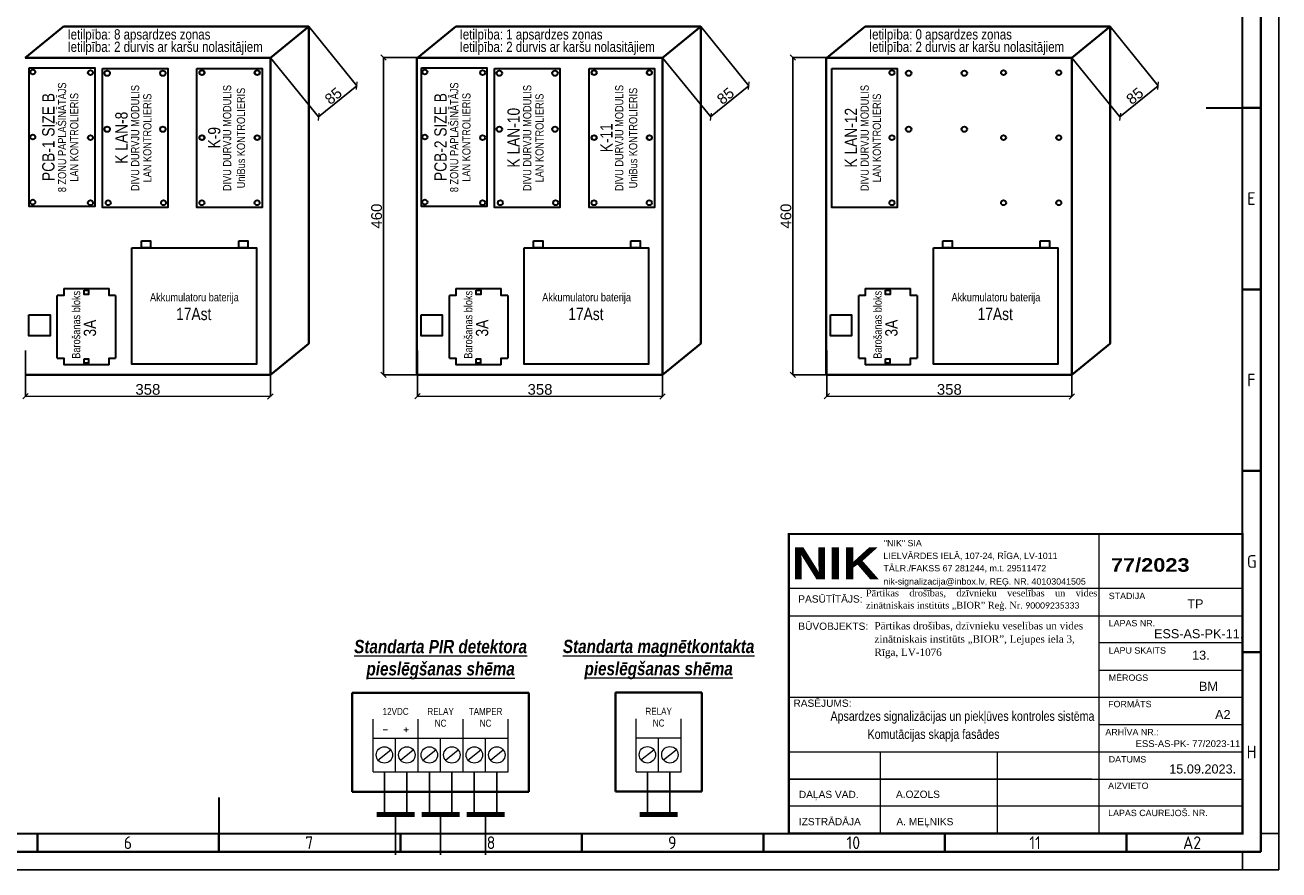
# Model space of a CAD drawing. Header units: millimetres. Extents: x -1662057 to -197461, y -941126 to 63888.
# Tile 16 of 209: x -1595422 to -1548560, y -838636 to -807047. Entities that reach past the tile are written whole.
import ezdxf
from ezdxf.enums import TextEntityAlignment as Align

# ---------------------------------------------------------------- set-up
doc = ezdxf.new("R2010")
doc.units = ezdxf.units.MM
doc.layers.get('0').update_dxf_attribs({"linetype": 'CONTINUOUS'})
doc.layers.get('Defpoints').update_dxf_attribs({"linetype": 'CONTINUOUS'})
for name, color, linetype, lineweight in [('00_rāmis', 7, 'CONTINUOUS', 18), ('00_text_rakstlaukums', 7, 'CONTINUOUS', 18), ('00_tieva', 7, 'CONTINUOUS', 15), ('AS', 1, 'CONTINUOUS', 18), ('Titlebox', 7, 'CONTINUOUS', 9)]:
    doc.layers.add(name, color=color, linetype=linetype, lineweight=lineweight)
for name, color, linetype in [('ESS AS', 5, 'CONTINUOUS'), ('PDF_Geometry', 7, 'CONTINUOUS'), ('Rasējuma lapa', 7, 'CONTINUOUS')]:
    doc.layers.add(name, color=color, linetype=linetype)
doc.styles.add('ARAIL', font='arial.ttf')
doc.styles.add('Arial Narrow style', font='ARIALN.TTF')
doc.styles.add('Arial_baltic', font='arial.ttf')
doc.styles.add('Bold', font='ariblk.ttf', dxfattribs={"height": 60})
doc.styles.add('Calibri', font='calibri.ttf')
doc.styles.add('ISO', font='iso')
doc.styles.add('LV', font='arial.ttf')
doc.styles.add('style2', font='iso.shx', dxfattribs={"height": 60})
doc.dimstyles.new('ISO-25', dxfattribs={"dimtxt": 2.5, "dimasz": 2.5, "dimexe": 1.25, "dimexo": 0.625, "dimtad": 1, "dimtxsty": 'Standard', "dimcen": 2.5, "dimadec": 0, "dimazin": 0, "dimtfac": 1, "dimtmove": 0, "dimatfit": 3, "dimfxl": 1, "dimarcsym": 0})

# ---------------------------------------------------------------- blocks, each defined once
blk = doc.blocks.new('A2_L')
at = {"layer": 'Rasējuma lapa'}
for p, q in [((0, 0), (0, 420)), ((-5, 10), (0, 10)), ((-10, 0), (-10, 5)), ((-594, 0), (0, 0))]:
    blk.add_line(p, q, dxfattribs=at)
at = {"layer": 'Rasējuma lapa', "lineweight": 35}
for p, q in [((-5, 5), (-5, 415)), ((-5, 210), (-10, 210)), ((-5, 160), (-10, 160)), ((-5, 110), (-10, 110)), ((-5, 60), (-10, 60)), ((-342, 5), (-342, 10)), ((-292, 5), (-292, 10)), ((-242, 5), (-242, 10)), ((-192, 5), (-192, 10)), ((-142, 5), (-142, 10)), ((-92, 5), (-92, 10)), ((-42, 5), (-42, 10)), ((-579, 5), (-5, 5))]:
    blk.add_line(p, q, dxfattribs=at)
at = {"layer": 'Rasējuma lapa', "lineweight": 30}
for p, q in [((-10, 10), (-10, 410)), ((-20, 210), (-10, 210)), ((-292, 20), (-292, 10)), ((-574, 10), (-10, 10))]:
    blk.add_line(p, q, dxfattribs=at)
at = {"layer": 'Rasējuma lapa', "style": 'ISO'}
for s, p in [('E', (-8.72, 183.25)), ('F', (-8.72, 133.25)), ('G', (-8.81, 83.25)), ('H', (-8.9, 30.75)), ('6', (-318.21, 5.75)), ('7', (-268.23, 5.75)), ('8', (-218.23, 5.75)), ('9', (-168.28, 5.75)), ('10', (-119.1, 5.75)), ('11', (-68.75, 5.75)), ('A2', (-26.41, 5.75))]:
    blk.add_text(s, height=3.5, dxfattribs=at).set_placement(p)
blk = doc.blocks.new('*U1302')
at = {"layer": 'Rasējuma lapa'}
blk.add_blockref('A2_L', (0, 0), dxfattribs=at)
blk = doc.blocks.new('_OBLIQUE')
at = {"color": 0, "linetype": 'ByBlock'}
blk.add_line((-0.5, -0.5), (0.5, 0.5), dxfattribs=at)
blk = doc.blocks.new('*D2896')
at = {"layer": 'AS', "color": 0, "lineweight": -2, "transparency": 16777216}
for p, q in [((-1584822, -807105), (-1583025, -809314)), ((-1586252, -808268), (-1584455, -810477)), ((-1584455, -810477), (-1583025, -809313))]:
    blk.add_line(p, q, dxfattribs=at)
at = {"layer": 'Defpoints', "color": 0, "lineweight": 30, "transparency": 16777216}
for p in [(-1584822, -807104), (-1586252, -808268), (-1583025, -809313)]:
    blk.add_point(p, dxfattribs=at)
at = {"layer": 'AS', "color": 0, "lineweight": -2, "transparency": 16777216, "xscale": 200, "yscale": 200, "zscale": 200}
for p, rotation in [((-1583025, -809313), 39.13090828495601), ((-1584455, -810477), 219.130908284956)]:
    blk.add_blockref('_OBLIQUE', p, dxfattribs=dict(at, rotation=rotation))
at = {"layer": 'AS', "color": 0, "lineweight": 15, "transparency": 16777216, "insert": (-1583901, -809698), "char_height": 400, "attachment_point": 5, "rotation": 39.1309, "style": 'ARAIL'}
blk.add_mtext('85', dxfattribs=at)
blk = doc.blocks.new('*D2895')
at = {"layer": 'AS', "color": 0, "lineweight": -2, "transparency": 16777216}
for p, q in [((-1595408, -819218), (-1595411, -820922)), ((-1586252, -819231), (-1586255, -820934)), ((-1586255, -820933), (-1595411, -820920))]:
    blk.add_line(p, q, dxfattribs=at)
at = {"layer": 'Defpoints', "color": 0, "lineweight": 30, "transparency": 16777216}
for p in [(-1595408, -819217), (-1586252, -819230), (-1595411, -820920)]:
    blk.add_point(p, dxfattribs=at)
at = {"layer": 'AS', "color": 0, "lineweight": -2, "transparency": 16777216, "xscale": 200, "yscale": 200, "zscale": 200}
for p, rotation in [((-1595411, -820920), 179.9199204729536), ((-1586255, -820933), 359.9199204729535)]:
    blk.add_blockref('_OBLIQUE', p, dxfattribs=dict(at, rotation=rotation))
at = {"layer": 'AS', "color": 0, "lineweight": 15, "transparency": 16777216, "insert": (-1590832, -820672), "char_height": 400, "attachment_point": 5, "rotation": 359.9199, "style": 'ARAIL'}
blk.add_mtext('358', dxfattribs=at)
blk = doc.blocks.new('*D2899')
at = {"layer": 'AS', "color": 0, "lineweight": -2, "transparency": 16777216}
for p, q in [((-1570166, -807105), (-1568368, -809314)), ((-1571596, -808268), (-1569798, -810477)), ((-1569799, -810477), (-1568369, -809313))]:
    blk.add_line(p, q, dxfattribs=at)
at = {"layer": 'Defpoints', "color": 0, "lineweight": 30, "transparency": 16777216}
for p in [(-1570166, -807104), (-1571596, -808268), (-1568369, -809313)]:
    blk.add_point(p, dxfattribs=at)
at = {"layer": 'AS', "color": 0, "lineweight": -2, "transparency": 16777216, "xscale": 200, "yscale": 200, "zscale": 200}
for p, rotation in [((-1568369, -809313), 39.13090828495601), ((-1569799, -810477), 219.130908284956)]:
    blk.add_blockref('_OBLIQUE', p, dxfattribs=dict(at, rotation=rotation))
at = {"layer": 'AS', "color": 0, "lineweight": 15, "transparency": 16777216, "insert": (-1569244, -809698), "char_height": 400, "attachment_point": 5, "rotation": 39.1309, "style": 'ARAIL'}
blk.add_mtext('85', dxfattribs=at)
blk = doc.blocks.new('*D2898')
at = {"layer": 'AS', "color": 0, "lineweight": -2, "transparency": 16777216}
for p, q in [((-1580752, -819218), (-1580754, -820922)), ((-1571596, -819231), (-1571598, -820934)), ((-1571598, -820933), (-1580754, -820920))]:
    blk.add_line(p, q, dxfattribs=at)
at = {"layer": 'Defpoints', "color": 0, "lineweight": 30, "transparency": 16777216}
for p in [(-1580752, -819217), (-1571596, -819230), (-1580754, -820920)]:
    blk.add_point(p, dxfattribs=at)
at = {"layer": 'AS', "color": 0, "lineweight": -2, "transparency": 16777216, "xscale": 200, "yscale": 200, "zscale": 200}
for p, rotation in [((-1580754, -820920), 179.9199204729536), ((-1571598, -820933), 359.9199204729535)]:
    blk.add_blockref('_OBLIQUE', p, dxfattribs=dict(at, rotation=rotation))
at = {"layer": 'AS', "color": 0, "lineweight": 15, "transparency": 16777216, "insert": (-1576176, -820672), "char_height": 400, "attachment_point": 5, "rotation": 359.9199, "style": 'ARAIL'}
blk.add_mtext('358', dxfattribs=at)
blk = doc.blocks.new('*D2900')
at = {"layer": 'AS', "color": 0, "lineweight": -2, "transparency": 16777216}
for p, q in [((-1580776, -808262), (-1582029, -808262)), ((-1582028, -808262), (-1582028, -820120)), ((-1580776, -820120), (-1582029, -820120))]:
    blk.add_line(p, q, dxfattribs=at)
at = {"layer": 'Defpoints', "color": 0, "lineweight": 30, "transparency": 16777216}
for p in [(-1580776, -808262), (-1582028, -820120), (-1580776, -820120)]:
    blk.add_point(p, dxfattribs=at)
at = {"layer": 'AS', "color": 0, "lineweight": -2, "transparency": 16777216, "xscale": 200, "yscale": 200, "zscale": 200}
for p, rotation in [((-1582028, -808262), 90), ((-1582028, -820120), 270)]:
    blk.add_blockref('_OBLIQUE', p, dxfattribs=dict(at, rotation=rotation))
at = {"layer": 'AS', "color": 0, "lineweight": 15, "transparency": 16777216, "insert": (-1582282, -814191), "char_height": 400, "attachment_point": 5, "rotation": 90, "style": 'ARAIL'}
blk.add_mtext('460', dxfattribs=at)
blk = doc.blocks.new('*D2902')
at = {"layer": 'AS', "color": 0, "lineweight": -2, "transparency": 16777216}
for p, q in [((-1554867, -807105), (-1553070, -809314)), ((-1556297, -808268), (-1554500, -810477)), ((-1554501, -810477), (-1553071, -809313))]:
    blk.add_line(p, q, dxfattribs=at)
at = {"layer": 'Defpoints', "color": 0, "lineweight": 30, "transparency": 16777216}
for p in [(-1554868, -807104), (-1556298, -808268), (-1553071, -809313)]:
    blk.add_point(p, dxfattribs=at)
at = {"layer": 'AS', "color": 0, "lineweight": -2, "transparency": 16777216, "xscale": 200, "yscale": 200, "zscale": 200}
for p, rotation in [((-1553071, -809313), 39.13090828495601), ((-1554501, -810477), 219.130908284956)]:
    blk.add_blockref('_OBLIQUE', p, dxfattribs=dict(at, rotation=rotation))
at = {"layer": 'AS', "color": 0, "lineweight": 15, "transparency": 16777216, "insert": (-1553946, -809698), "char_height": 400, "attachment_point": 5, "rotation": 39.1309, "style": 'ARAIL'}
blk.add_mtext('85', dxfattribs=at)
blk = doc.blocks.new('*D2901')
at = {"layer": 'AS', "color": 0, "lineweight": -2, "transparency": 16777216}
for p, q in [((-1565454, -819218), (-1565456, -820922)), ((-1556298, -819231), (-1556300, -820934)), ((-1556300, -820933), (-1565456, -820920))]:
    blk.add_line(p, q, dxfattribs=at)
at = {"layer": 'Defpoints', "color": 0, "lineweight": 30, "transparency": 16777216}
for p in [(-1565454, -819217), (-1556298, -819230), (-1565456, -820920)]:
    blk.add_point(p, dxfattribs=at)
at = {"layer": 'AS', "color": 0, "lineweight": -2, "transparency": 16777216, "xscale": 200, "yscale": 200, "zscale": 200}
for p, rotation in [((-1565456, -820920), 179.9199204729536), ((-1556300, -820933), 359.9199204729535)]:
    blk.add_blockref('_OBLIQUE', p, dxfattribs=dict(at, rotation=rotation))
at = {"layer": 'AS', "color": 0, "lineweight": 15, "transparency": 16777216, "insert": (-1560878, -820672), "char_height": 400, "attachment_point": 5, "rotation": 359.9199, "style": 'ARAIL'}
blk.add_mtext('358', dxfattribs=at)
blk = doc.blocks.new('*D2903')
at = {"layer": 'AS', "color": 0, "lineweight": -2, "transparency": 16777216}
for p, q in [((-1565478, -808262), (-1566731, -808262)), ((-1566730, -808262), (-1566730, -820120)), ((-1565478, -820120), (-1566731, -820120))]:
    blk.add_line(p, q, dxfattribs=at)
at = {"layer": 'Defpoints', "color": 0, "lineweight": 30, "transparency": 16777216}
for p in [(-1565478, -808262), (-1566730, -820120), (-1565478, -820120)]:
    blk.add_point(p, dxfattribs=at)
at = {"layer": 'AS', "color": 0, "lineweight": -2, "transparency": 16777216, "xscale": 200, "yscale": 200, "zscale": 200}
for p, rotation in [((-1566730, -808262), 90), ((-1566730, -820120), 270)]:
    blk.add_blockref('_OBLIQUE', p, dxfattribs=dict(at, rotation=rotation))
at = {"layer": 'AS', "color": 0, "lineweight": 15, "transparency": 16777216, "insert": (-1566984, -814191), "char_height": 400, "attachment_point": 5, "rotation": 90, "style": 'ARAIL'}
blk.add_mtext('460', dxfattribs=at)

msp = doc.modelspace()

# ---------------------------------------------------------------- linework, layer by layer
at = {"layer": '00_rāmis'}
for p, q in [((-1549919.12547, -826074.52396), (-1566878.21689, -826074.5239)), ((-1549919.12232, -826074.52396), (-1566878.21374, -826074.5239))]:
    msp.add_line(p, q, dxfattribs=at)
at = {"layer": '00_rāmis', "const_width": 84.79564}
msp.add_lwpolyline([(-1566878.22424, -837271.59157), (-1549919.12232, -837271.59157), (-1549919.12232, -826074.52396), (-1566878.22424, -826074.52396)], close=True, dxfattribs=at)
at = {"layer": '00_tieva'}
for p, q in [((-1555277.78495, -837271.59385), (-1555277.78495, -826074.5239)), ((-1549919.12547, -828110.44347), (-1566878.21565, -828110.42777)), ((-1555277.79416, -837271.59385), (-1555277.79416, -828110.44347)), ((-1566878.2166, -829129.11146), (-1549919.13468, -829129.11146)), ((-1549919.12547, -830147.48825), (-1555277.79416, -830147.48824)), ((-1555277.79416, -831166.16119), (-1549919.13468, -831166.16119)), ((-1549919.12547, -832183.40777), (-1566878.22027, -832183.40771)), ((-1555277.79416, -833202.0807), (-1549919.13468, -833202.0807)), ((-1566878.22171, -834219.32722), (-1549919.12547, -834219.32728)), ((-1566878.22171, -834219.32722), (-1549919.12547, -834219.32728)), ((-1563446.57429, -837271.59225), (-1563446.57429, -834219.32722)), ((-1559083.42822, -837271.59337), (-1559083.42822, -834219.32722)), ((-1555548.1696, -835236.85907), (-1566878.22248, -835236.85907)), ((-1566878.22171, -835236.85907), (-1549919.12547, -835236.85913)), ((-1555548.1696, -835236.85907), (-1566742.54485, -835236.85907)), ((-1555548.1696, -836254.39092), (-1566878.22248, -836254.39092)), ((-1549919.12547, -836254.39097), (-1566742.54485, -836254.39092))]:
    msp.add_line(p, q, dxfattribs=at)
at = {"layer": 'AS', "color": 0, "lineweight": 40}
for p, q in [((-1595414.73659, -808269.29976), (-1593984.65193, -807104.2204)), ((-1586252.45574, -808269.29976), (-1584822.37108, -807104.2204)), ((-1580758.37512, -808269.29976), (-1579328.29046, -807104.2204)), ((-1571596.09427, -808269.29976), (-1570166.00961, -807104.2204)), ((-1565460.16189, -808269.29976), (-1564030.07723, -807104.2204)), ((-1556297.88104, -808269.29976), (-1554867.79638, -807104.2204)), ((-1595414.73659, -820127.73385), (-1586252.45574, -820121.52087)), ((-1580758.37512, -820127.73385), (-1571596.09427, -820121.52087)), ((-1565460.16189, -820127.73385), (-1556297.88104, -820121.52087))]:
    msp.add_line(p, q, dxfattribs=at)
for points in [[(-1584822.37108, -818943.64503), (-1584822.37108, -807104.2204), (-1593984.65193, -807104.2204)], [(-1586252.45574, -820121.52087), (-1584832.29195, -818964.52397), (-1584822.37108, -818943.64503), (-1584822.37108, -807104.2204), (-1593984.65193, -807104.2204)], [(-1570166.00961, -818943.64503), (-1570166.00961, -807104.2204), (-1579328.29046, -807104.2204)], [(-1571596.09427, -820121.52087), (-1570175.93048, -818964.52397), (-1570166.00961, -818943.64503), (-1570166.00961, -807104.2204), (-1579328.29046, -807104.2204)], [(-1554867.79638, -818943.64503), (-1554867.79638, -807104.2204), (-1564030.07723, -807104.2204)], [(-1556297.88104, -820121.52087), (-1554877.71725, -818964.52397), (-1554867.79638, -818943.64503), (-1554867.79638, -807104.2204), (-1564030.07723, -807104.2204)], [(-1586252.45574, -820121.52087), (-1586252.45574, -808269.29976), (-1595414.73659, -808269.29976)], [(-1580775.80438, -808261.93747), (-1580775.80438, -820120.37155)], [(-1571596.09427, -820121.52087), (-1571596.09427, -808269.29976), (-1580758.37512, -808269.29976)], [(-1565477.59116, -808261.93747), (-1565477.59116, -820120.37155)], [(-1556297.88104, -820121.52087), (-1556297.88104, -808269.29976), (-1565460.16189, -808269.29976)]]:
    msp.add_lwpolyline(points, dxfattribs=at)
at = {"layer": 'AS', "color": 0, "lineweight": 30}
for points in [[(-1595264.56805, -808648.24316), (-1592820.57393, -808648.24316), (-1592820.57393, -813836.41642), (-1595264.56805, -813836.41642)], [(-1592533.49584, -808673.79998), (-1590089.50173, -808673.79998), (-1590089.50173, -813861.97324), (-1592533.49584, -813861.97324)], [(-1588999.48391, -808673.92068), (-1586555.48979, -808673.92068), (-1586555.48979, -813862.09394), (-1588999.48391, -813862.09394)], [(-1580608.20658, -808648.24316), (-1578164.21246, -808648.24316), (-1578164.21246, -813836.41642), (-1580608.20658, -813836.41642)], [(-1577877.13437, -808673.79998), (-1575433.14025, -808673.79998), (-1575433.14025, -813861.97324), (-1577877.13437, -813861.97324)], [(-1574343.12244, -808673.92068), (-1571899.12832, -808673.92068), (-1571899.12832, -813862.09394), (-1574343.12244, -813862.09394)], [(-1565268.47084, -808673.79998), (-1562824.47672, -808673.79998), (-1562824.47672, -813861.97324), (-1565268.47084, -813861.97324)], [(-1591428.77963, -815373.6232), (-1586778.1695, -815373.6232), (-1586778.1695, -819720.24364), (-1591428.77963, -819720.24364)], [(-1591074.5245, -815116.20918), (-1590731.87205, -815116.20918), (-1590731.87205, -815373.6232), (-1591074.5245, -815373.6232)], [(-1587436.70197, -815116.20918), (-1587094.04951, -815116.20918), (-1587094.04951, -815373.6232), (-1587436.70197, -815373.6232)], [(-1576772.41816, -815373.6232), (-1572121.80803, -815373.6232), (-1572121.80803, -819720.24364), (-1576772.41816, -819720.24364)], [(-1576418.16303, -815116.20918), (-1576075.51058, -815116.20918), (-1576075.51058, -815373.6232), (-1576418.16303, -815373.6232)], [(-1572780.3405, -815116.20918), (-1572437.68804, -815116.20918), (-1572437.68804, -815373.6232), (-1572780.3405, -815373.6232)], [(-1561474.20493, -815373.6232), (-1556823.5948, -815373.6232), (-1556823.5948, -819720.24364), (-1561474.20493, -819720.24364)], [(-1561119.9498, -815116.20918), (-1560777.29735, -815116.20918), (-1560777.29735, -815373.6232), (-1561119.9498, -815373.6232)], [(-1557482.12727, -815116.20918), (-1557139.47481, -815116.20918), (-1557139.47481, -815373.6232), (-1557482.12727, -815373.6232)], [(-1593218.9009, -816953.36514), (-1593045.30069, -816953.36514), (-1593045.30069, -817125.20766), (-1593218.9009, -817125.20766)], [(-1578562.53943, -816953.36514), (-1578388.93922, -816953.36514), (-1578388.93922, -817125.20766), (-1578562.53943, -817125.20766)], [(-1563264.32621, -816953.36514), (-1563090.72599, -816953.36514), (-1563090.72599, -817125.20766), (-1563264.32621, -817125.20766)], [(-1595279.56323, -817885.16681), (-1594486.10071, -817885.16681), (-1594486.10071, -818663.18631), (-1595279.56323, -818663.18631)], [(-1580623.20176, -817885.16681), (-1579829.73924, -817885.16681), (-1579829.73924, -818663.18631), (-1580623.20176, -818663.18631)], [(-1565324.98854, -817885.16681), (-1564531.52601, -817885.16681), (-1564531.52601, -818663.18631), (-1565324.98854, -818663.18631)], [(-1593215.85181, -819524.51097), (-1593052.86235, -819524.51097), (-1593052.86235, -819689.23172), (-1593215.85181, -819689.23172)], [(-1578559.49034, -819524.51097), (-1578396.50088, -819524.51097), (-1578396.50088, -819689.23172), (-1578559.49034, -819689.23172)], [(-1563261.27711, -819524.51097), (-1563098.28765, -819524.51097), (-1563098.28765, -819689.23172), (-1563261.27711, -819689.23172)]]:
    msp.add_lwpolyline(points, close=True, dxfattribs=at)
for points in [[(-1593974.16767, -816899.40501), (-1593974.16767, -817158.8979), (-1594217.42544, -817158.8979)], [(-1594217.42544, -819496.17373), (-1594217.42544, -817158.8979)], [(-1593974.16767, -816899.40501), (-1592283.50162, -816899.40501)], [(-1592040.24384, -817158.8979), (-1592283.50162, -817158.8979), (-1592283.50162, -816899.40501)], [(-1592040.24384, -817158.8979), (-1592040.24384, -819496.17373)], [(-1579317.8062, -816899.40501), (-1579317.8062, -817158.8979), (-1579561.06397, -817158.8979)], [(-1579561.06397, -819496.17373), (-1579561.06397, -817158.8979)], [(-1579317.8062, -816899.40501), (-1577627.14015, -816899.40501)], [(-1577383.88237, -817158.8979), (-1577627.14015, -817158.8979), (-1577627.14015, -816899.40501)], [(-1577383.88237, -817158.8979), (-1577383.88237, -819496.17373)], [(-1564019.59297, -816899.40501), (-1564019.59297, -817158.8979), (-1564262.85074, -817158.8979)], [(-1564262.85074, -819496.17373), (-1564262.85074, -817158.8979)], [(-1564019.59297, -816899.40501), (-1562328.92692, -816899.40501)], [(-1562085.66914, -817158.8979), (-1562328.92692, -817158.8979), (-1562328.92692, -816899.40501)], [(-1562085.66914, -817158.8979), (-1562085.66914, -819496.17373)], [(-1594217.42544, -819496.17373), (-1593974.16767, -819496.17373), (-1593974.16767, -819755.66662)], [(-1592283.50162, -819755.66662), (-1592283.50162, -819496.17373), (-1592040.24384, -819496.17373)], [(-1579561.06397, -819496.17373), (-1579317.8062, -819496.17373), (-1579317.8062, -819755.66662)], [(-1577627.14015, -819755.66662), (-1577627.14015, -819496.17373), (-1577383.88237, -819496.17373)], [(-1564262.85074, -819496.17373), (-1564019.59297, -819496.17373), (-1564019.59297, -819755.66662)], [(-1562328.92692, -819755.66662), (-1562328.92692, -819496.17373), (-1562085.66914, -819496.17373)], [(-1592283.50162, -819755.66662), (-1593974.16767, -819755.66662)], [(-1577627.14015, -819755.66662), (-1579317.8062, -819755.66662)], [(-1562328.92692, -819755.66662), (-1564019.59297, -819755.66662)]]:
    msp.add_lwpolyline(points, dxfattribs=at)
for centre, radius in [((-1595134.31272, -808802.58862), 92.15588), ((-1592978.11242, -808826.63677), 92.15588), ((-1592351.82518, -808848.6427), 102.28572), ((-1590272.0098, -808848.6427), 102.28572), ((-1588813.81116, -808826.75746), 92.15588), ((-1588806.44374, -808826.63677), 92.15588), ((-1586749.5219, -808826.75746), 92.15588), ((-1586742.15448, -808826.63677), 92.15588), ((-1580477.95125, -808802.58862), 92.15588), ((-1578321.75095, -808826.63677), 92.15588), ((-1577695.46371, -808848.6427), 102.28572), ((-1575615.64833, -808848.6427), 102.28572), ((-1574157.44969, -808826.75746), 92.15588), ((-1574150.08227, -808826.63677), 92.15588), ((-1572093.16043, -808826.75746), 92.15588), ((-1572085.793, -808826.63677), 92.15588), ((-1563023.53772, -808826.63677), 92.15588), ((-1562397.25048, -808848.6427), 102.28572), ((-1560317.4351, -808848.6427), 102.28572), ((-1558851.86904, -808826.63677), 92.15588), ((-1556787.57978, -808826.63677), 92.15588), ((-1595134.31272, -811234.44239), 92.15588), ((-1592978.11242, -811258.49054), 92.15588), ((-1592351.82518, -810941.3783), 102.28572), ((-1590272.0098, -810941.3783), 102.28572), ((-1588813.81116, -811258.61124), 92.15588), ((-1588806.44374, -811258.49054), 92.15588), ((-1586749.5219, -811258.61124), 92.15588), ((-1586742.15448, -811258.49054), 92.15588), ((-1580477.95125, -811234.44239), 92.15588), ((-1578321.75095, -811258.49054), 92.15588), ((-1577695.46371, -810941.3783), 102.28572), ((-1575615.64833, -810941.3783), 102.28572), ((-1574157.44969, -811258.61124), 92.15588), ((-1574150.08227, -811258.49054), 92.15588), ((-1572093.16043, -811258.61124), 92.15588), ((-1572085.793, -811258.49054), 92.15588), ((-1563023.53772, -811258.49054), 92.15588), ((-1562397.25048, -810941.3783), 102.28572), ((-1560317.4351, -810941.3783), 102.28572), ((-1558851.86904, -811258.49054), 92.15588), ((-1556787.57978, -811258.49054), 92.15588), ((-1595134.31272, -813665.84237), 92.15588), ((-1592978.11242, -813689.89052), 92.15588), ((-1592313.51568, -813689.89052), 92.15588), ((-1590249.22642, -813689.89052), 92.15588), ((-1588813.81116, -813690.01121), 92.15588), ((-1586749.5219, -813690.01121), 92.15588), ((-1580477.95125, -813665.84237), 92.15588), ((-1578321.75095, -813689.89052), 92.15588), ((-1577657.15421, -813689.89052), 92.15588), ((-1575592.86495, -813689.89052), 92.15588), ((-1574157.44969, -813690.01121), 92.15588), ((-1572093.16043, -813690.01121), 92.15588), ((-1563023.53772, -813689.89052), 92.15588), ((-1558851.86904, -813689.89052), 92.15588), ((-1556787.57978, -813689.89052), 92.15588)]:
    msp.add_circle(centre, radius, dxfattribs=at)
at = {"layer": 'ESS AS', "color": 7, "lineweight": 40, "ltscale": 10}
for p, q in [((-1576592.67335, -832011.71038), (-1583190.74351, -832011.71038)), ((-1583190.74351, -832011.71038), (-1583190.74351, -835710.78579)), ((-1576592.67335, -832011.71038), (-1576592.67335, -835710.78579)), ((-1570124.32063, -832006.47471), (-1573360.89078, -832006.47471)), ((-1573360.89078, -832006.47471), (-1573360.89078, -835705.55012)), ((-1570124.32063, -832006.47471), (-1570124.32063, -835705.55012)), ((-1576592.67335, -835710.78579), (-1583190.74351, -835710.78579)), ((-1570124.32063, -835705.55012), (-1573360.89078, -835705.55012))]:
    msp.add_line(p, q, dxfattribs=at)
at = {"layer": 'ESS AS', "color": 7, "lineweight": 15, "ltscale": 10}
for p, q in [((-1582412.83343, -834968.79417), (-1582412.83343, -832994.52389)), ((-1580732.08343, -834968.79417), (-1580732.08343, -832994.52389)), ((-1579051.33343, -834968.79417), (-1579051.33343, -832994.52389)), ((-1577370.58343, -834968.79417), (-1577370.58343, -832994.52389)), ((-1572582.9807, -834963.5585), (-1572582.9807, -832989.28822)), ((-1570902.2307, -834963.5585), (-1570902.2307, -832989.28822)), ((-1582412.83343, -833703.323), (-1577370.58343, -833703.323)), ((-1572582.9807, -833698.08733), (-1570902.2307, -833698.08733)), ((-1582412.83343, -834968.79417), (-1577370.58343, -834968.79417)), ((-1572582.9807, -834963.5585), (-1570902.2307, -834963.5585))]:
    msp.add_line(p, q, dxfattribs=at)
at = {"layer": 'ESS AS', "color": 7, "lineweight": 9, "ltscale": 10}
for p, q in [((-1581572.45843, -834968.79417), (-1581572.45843, -833703.323)), ((-1579891.70843, -834968.79417), (-1579891.70843, -833703.323)), ((-1578210.95843, -834968.79417), (-1578210.95843, -833703.323)), ((-1571742.6057, -834963.5585), (-1571742.6057, -833698.08733)), ((-1582233.10018, -834526.99448), (-1581752.19168, -834145.1227)), ((-1581392.72518, -834526.99448), (-1580911.81668, -834145.1227)), ((-1580552.35018, -834526.99448), (-1580071.44168, -834145.1227)), ((-1579711.97518, -834526.99448), (-1579231.06668, -834145.1227)), ((-1578871.60018, -834526.99448), (-1578390.69168, -834145.1227)), ((-1578031.22518, -834526.99448), (-1577550.31668, -834145.1227)), ((-1572403.24746, -834521.7588), (-1571922.33895, -834139.88702)), ((-1571562.87246, -834521.7588), (-1571081.96395, -834139.88702))]:
    msp.add_line(p, q, dxfattribs=at)
at = {"layer": 'ESS AS', "color": 7, "lineweight": 25, "ltscale": 10}
for p, q in [((-1581992.64593, -834968.79417), (-1581992.64593, -836564.37177)), ((-1581152.27093, -834968.79417), (-1581152.27093, -836564.37177)), ((-1580311.89593, -834968.79417), (-1580311.89593, -836564.37177)), ((-1579471.52093, -834968.79417), (-1579471.52093, -836564.37177)), ((-1578631.14593, -834968.79417), (-1578631.14593, -836564.37177)), ((-1577790.77093, -834968.79417), (-1577790.77093, -836564.37177)), ((-1572162.7932, -834963.5585), (-1572162.7932, -836559.1361)), ((-1571322.4182, -834963.5585), (-1571322.4182, -836559.1361)), ((-1581572.45843, -836564.37177), (-1581572.45843, -838075.53015)), ((-1579891.70843, -836564.37177), (-1579891.70843, -838075.53015)), ((-1578210.95843, -836564.37177), (-1578210.95843, -838075.53015))]:
    msp.add_line(p, q, dxfattribs=at)
at = {"layer": 'ESS AS', "color": 7, "lineweight": 80, "ltscale": 10}
for p, q in [((-1582273.70944, -836564.37177), (-1580871.20742, -836564.37177)), ((-1580592.95944, -836564.37177), (-1579190.45742, -836564.37177)), ((-1578912.20944, -836564.37177), (-1577509.70742, -836564.37177)), ((-1572443.85672, -836559.1361), (-1571041.35469, -836559.1361))]:
    msp.add_line(p, q, dxfattribs=at)
at = {"layer": 'ESS AS', "color": 7, "lineweight": 15, "ltscale": 10}
for centre in [(-1581992.64593, -834336.05859), (-1581152.27093, -834336.05859), (-1580311.89593, -834336.05859), (-1579471.52093, -834336.05859), (-1578631.14593, -834336.05859), (-1577790.77093, -834336.05859), (-1572162.7932, -834330.82291), (-1571322.4182, -834330.82291)]:
    msp.add_circle(centre, 307.04195, dxfattribs=at)
at = {"layer": 'PDF_Geometry', "lineweight": 9}
msp.add_lwpolyline([(-1566528.86065, -826055.7153), (-1549916.38746, -826055.7153)], dxfattribs=at)

# ---------------------------------------------------------------- block references
at = {"layer": 'Rasējuma lapa', "xscale": 135.6730224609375, "yscale": 135.6730224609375, "zscale": 135.6730224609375}
msp.add_blockref('*U1302', (-1548560.09211, -838635.79864), dxfattribs=at)

# ---------------------------------------------------------------- texts
at = {"layer": '00_rāmis', "color": 5, "style": 'Bold'}
msp.add_text('NIK', height=1187.138947, dxfattribs=at).set_placement((-1566768.23078, -827766.94813))
at = {"layer": '00_rāmis'}
for s, height, style, p in [('"NIK" SIA', 237.444202, 'Arial_baltic', (-1563322.57202, -826533.95928)), ('LIELVĀRDES IELĀ, 107-24, RĪGA, LV-1011', 237.4442015, 'Arial_baltic', (-1563341.08662, -827010.52568)), ('77/2023', 508.773834, 'Bold', (-1554839.50599, -827488.53573)), ('TĀLR./FAKSS 67 281244, m.t. 29511472', 237.4442015, 'Arial_baltic', (-1563341.08662, -827474.51145)), ('nik-signalizacija@inbox.lv, REĢ. NR. 40103041505', 237.4442015, 'Arial_baltic', (-1563341.08662, -827967.73805)), ('PASŪTĪTĀJS:', 271.3460449, 'Arial_baltic', (-1566522.8203, -828640.25506)), ('PASŪTĪTĀJS:', 271.3460449, 'Arial_baltic', (-1566522.81109, -828640.25506)), ('STADIJA', 237.444202, 'Arial_baltic', (-1554920.44295, -828510.45863)), ('TP', 338.3346, 'Arial_baltic', (-1551984.21262, -828854.92908)), ('BŪVOBJEKTS:', 271.3460449, 'Arial_baltic', (-1566522.81006, -829658.62689)), ('LAPAS NR.', 237.444202, 'Arial_baltic', (-1554920.44295, -829527.99047)), ('ESS-AS-PK-11. ', 338.3345998, 'Arial_baltic', (-1553229.62307, -829973.04559)), ('LAPU SKAITS', 237.4442015, 'Arial_baltic', (-1554920.44295, -830547.50835)), ('13.', 338.3346, 'Arial_baltic', (-1551805.10739, -830775.57801)), ('MĒROGS', 237.444202, 'Arial_baltic', (-1554920.44295, -831565.32547)), ('BM', 339.182556, 'Arial_baltic', (-1551549.73614, -831940.36728)), ('RASĒJUMS:', 271.346045, 'Arial_baltic', (-1566705.01511, -832536.88151)), ('FORMĀTS', 237.444202, 'Arial_baltic', (-1554943.07561, -832552.28577)), ('A2', 339.182556, 'Arial_baltic', (-1550946.57305, -832997.07264)), ('ARHĪVA NR.:', 237.4442015, 'Arial_baltic', (-1555046.59928, -833600.78888)), ('ESS-AS-PK- 77/2023-11', 254.3869171, 'Arial_baltic', (-1553915.67862, -834041.19329)), ('DATUMS', 237.444202, 'Arial_baltic', (-1554920.44201, -834618.58912)), ('15.09.2023.', 339.1825562, 'Arial_baltic', (-1552660.61783, -835030.84358)), ('AIZVIETO', 237.444202, 'Arial_baltic', (-1554942.91197, -835606.49506)), ('DAĻAS VAD.', 271.346045, 'Arial_baltic', (-1566501.96272, -835948.22575)), ('A.OZOLS', 271.346045, 'Arial_baltic', (-1562871.86108, -835943.49583)), ('LAPAS CAUREJOŠ. NR.', 237.4442015, 'Arial_baltic', (-1554942.91254, -836624.18528)), ('IZSTRĀDĀJA', 271.346045, 'Arial_baltic', (-1566501.96272, -836965.75759)), ('A. MEĻNIKS', 271.346045, 'Arial_baltic', (-1562855.19803, -836965.75826))]:
    msp.add_text(s, height=height, dxfattribs=dict(at, style=style)).set_placement(p)
at = {"layer": '00_text_rakstlaukums', "style": 'Arial_baltic', "width": 0.8}
for s, p in [('Apsardzes signalizācijas un piekļūves kontroles sistēma', (-1565319.99307, -833061.89272)), ('Komutācijas skapja fasādes', (-1563934.48389, -833737.39389))]:
    msp.add_text(s, height=356.141684, dxfattribs=at).set_placement(p)
at = {"layer": 'AS', "color": 0, "style": 'LV', "width": 0.8}
for s, p in [('Ietilpība: 8 apsardzes zonas', (-1593836.81929, -807586.72508)), ('Ietilpība: 1 apsardzes zonas', (-1579180.45782, -807586.72508)), ('Ietilpība: 0 apsardzes zonas', (-1563882.24459, -807586.72508)), ('Ietilpība: 2 durvis ar karšu nolasitājiem', (-1593836.81929, -808050.45232)), ('Ietilpība: 2 durvis ar karšu nolasitājiem', (-1579180.45782, -808050.45232)), ('Ietilpība: 2 durvis ar karšu nolasitājiem', (-1563882.24459, -808050.45232))]:
    msp.add_text(s, height=383.894449, dxfattribs=at).set_placement(p)
at = {"layer": 'AS', "color": 30, "lineweight": 30, "style": 'LV', "width": 0.8}
for s, height, p in [('8 ZONU PAPLAŠINĀTĀJS', 307.1155592, (-1593886.26008, -811245.07066)), ('8 ZONU PAPLAŠINĀTĀJS', 307.1155592, (-1579229.89861, -811245.07066)), ('PCB-1 SIZE B', 460.6733389, (-1594321.92378, -811234.36026)), ('LAN KONTROLIERIS', 307.1155592, (-1593430.8443, -811245.07066)), ('PCB-2 SIZE B', 460.6733389, (-1579665.56231, -811234.36026)), ('LAN KONTROLIERIS', 307.1155592, (-1578774.48283, -811245.07066))]:
    msp.add_text(s, height=height, rotation=90, dxfattribs=at).set_placement(p, align=Align.CENTER)
at = {"layer": 'AS', "color": 6, "lineweight": 30, "style": 'LV', "width": 0.8}
for s, height, p in [('DIVU DURVJU MODULIS', 307.1155592, (-1591155.18787, -811270.62748)), ('LAN KONTROLIERIS', 307.1155592, (-1590699.77209, -811270.62748)), ('DIVU DURVJU MODULIS', 307.1155592, (-1587716.93701, -811270.74817)), ('UniBus KONTROLIERIS', 307.1155592, (-1587199.77477, -811270.74817)), ('DIVU DURVJU MODULIS', 307.1155592, (-1576498.8264, -811270.62748)), ('LAN KONTROLIERIS', 307.1155592, (-1576043.41062, -811270.62748)), ('DIVU DURVJU MODULIS', 307.1155592, (-1573060.57554, -811270.74817)), ('UniBus KONTROLIERIS', 307.1155592, (-1572543.4133, -811270.74817)), ('DIVU DURVJU MODULIS', 307.1155592, (-1563890.16287, -811270.62748)), ('LAN KONTROLIERIS', 307.1155592, (-1563434.74709, -811270.62748)), ('K LAN-10', 460.673339, (-1576934.4901, -811259.91708)), ('K LAN-12', 460.673339, (-1564325.82657, -811259.91708)), ('K LAN-8', 460.673339, (-1591590.85157, -811259.91708)), ('K-9', 460.673339, (-1588123.4875, -811260.03777)), ('K-11', 460.673339, (-1573467.12603, -811260.03777))]:
    msp.add_text(s, height=height, rotation=90, dxfattribs=at).set_placement(p, align=Align.CENTER)
at = {"layer": 'AS', "color": 0, "lineweight": 30, "style": 'LV', "width": 0.8}
for p in [(-1593360.97881, -818253.48086), (-1578704.61734, -818253.48086), (-1563406.40411, -818253.48086)]:
    msp.add_text('Barošanas bloks', height=307.1155592, rotation=90, dxfattribs=at).set_placement(p, align=Align.CENTER)
at = {"layer": 'AS', "color": 0, "style": 'LV', "width": 0.8}
for s, height, p in [('Akkumulatoru baterija', 307.1155592, (-1589092.42019, -817377.97599)), ('Akkumulatoru baterija', 307.1155592, (-1574436.05872, -817377.97599)), ('Akkumulatoru baterija', 307.1155592, (-1559137.84549, -817377.97599)), ('17Ast', 460.673339, (-1589117.75403, -818078.45789)), ('17Ast', 460.673339, (-1574461.39256, -818078.45789)), ('17Ast', 460.673339, (-1559163.17934, -818078.45789))]:
    msp.add_text(s, height=height, dxfattribs=at).set_placement(p, align=Align.CENTER)
at = {"layer": 'AS', "color": 0, "lineweight": 30, "style": 'LV', "width": 0.8}
for p in [(-1592769.13226, -818693.11005), (-1578112.77079, -818693.11005), (-1562814.55756, -818693.11005)]:
    msp.add_text('3A', height=460.673339, rotation=90, dxfattribs=at).set_placement(p)
at = {"layer": 'ESS AS', "color": 7, "lineweight": 9, "attachment_point": 2, "style": 'Arial Narrow style'}
for s, insert, char_height, width in [('\\pxqc;{\\fArial Narrow|b1|i1|c186|p34;\\LStandarta PIR detektora\\Ppieslēgšanas shēma}', (-1579891.70843, -830034.25649), 497.5425, 16961.6209281), ('\\pxqc;{\\fArial Narrow|b1|i1|c186|p34;\\LStandarta magnētkontakta\\Ppieslēgšanas shēma}', (-1571742.6057, -830029.02081), 497.5425, 16961.6209281), ('\\pxqc;12VDC', (-1581572.45843, -832578.44411), 263.25, 2033.4034656), ('\\pxqc;RELAY\\PNC', (-1579891.70843, -832578.44411), 263.25, 2033.4034656), ('\\pxqc;TAMPER\\PNC', (-1578210.95843, -832578.44411), 263.25, 2033.4034656), ('\\pxqc;RELAY\\PNC', (-1571742.6057, -832573.20844), 263.25, 2033.4034656)]:
    msp.add_mtext(s, dxfattribs=dict(at, insert=insert, char_height=char_height, width=width))
at = {"layer": 'ESS AS', "color": 7, "lineweight": 9, "char_height": 382.725, "width": 2033.4034656, "attachment_point": 2, "style": 'style2'}
for s, insert, rotation in [('\\pxqr;-', (-1581056.8431, -833626.72629), 180), ('\\pxqr;+', (-1580950.24925, -832494.89817), 270)]:
    msp.add_mtext(s, dxfattribs=dict(at, insert=insert, rotation=rotation))
at = {"layer": 'Titlebox', "attachment_point": 1, "style": 'Calibri'}
for s, insert, char_height, width in [('\\pxa0.66667,sm1.07917,qj;{\\fTimes New Roman|b0|i0|c186|p18;Pārtikas drošības, dzīvnieku veselības un vides zinātniskais institūts „BIOR” Reģ. Nr. \\fCalibri|b0|i0|c0|p34;\\H0.91667x;90009235333}', (-1563993.66195, -828155.74512), 253.125, 8617.8480245), ('\\pxa0.66667,sm1.07917;{\\fTimes New Roman|b0|i0|c186|p18;\\H0.91667x;Pārtikas drošības, dzīvnieku veselības un vides zinātniskais institūts „BIOR”, \\fTimes New Roman|b0|i0|c0|p18;Lejupes iela 3, \\fTimes New Roman|b0|i0|c186|p18;\\PRīga, \\fTimes New Roman|b0|i0|c0|p18;LV-1076\\fCalibri|b0|i0|c0|p34;\\P\\pa0.25,s*,ql;\\fTimes New Roman|b0|i0|c0|p18; }', (-1563675.92886, -829368.4206), 300, 8475.0517374)]:
    msp.add_mtext(s, dxfattribs=dict(at, insert=insert, char_height=char_height, width=width))

# ---------------------------------------------------------------- dimensions: what is measured, and where the dimension line sits
at = {"layer": 'AS', "color": 0, "lineweight": 15}
for p1, p2, distance, text, picture, middle in [((-1586252.45574, -808267.7002), (-1584822.37108, -807104.2204), -2847.47485, '85', '*D2896', (-1583900.83071, -809697.55671)), ((-1571596.09427, -808267.7002), (-1570166.00961, -807104.2204), -2847.47485, '85', '*D2899', (-1569244.46924, -809697.55671)), ((-1556297.88104, -808267.7002), (-1554867.79638, -807104.2204), -2847.47485, '85', '*D2902', (-1553946.25601, -809697.55671)), ((-1580775.80438, -808261.93747), (-1580775.80438, -820120.37155), -1252.44446, '460', '*D2900', (-1582282.47804, -814191.15451)), ((-1565477.59116, -808261.93747), (-1565477.59116, -820120.37155), -1252.44446, '460', '*D2903', (-1566984.26481, -814191.15451)), ((-1586252.4789, -819229.93757), (-1595408.17624, -819217.14109), 1703.1568, '358', '*D2895', (-1590832.35248, -820672.32909)), ((-1571596.11743, -819229.93757), (-1580751.81477, -819217.14109), 1703.1568, '358', '*D2898', (-1576175.99101, -820672.32909)), ((-1556297.9042, -819229.93757), (-1565453.60154, -819217.14109), 1703.1568, '358', '*D2901', (-1560877.77778, -820672.32909))]:
    dim = msp.add_aligned_dim(p1=p1, p2=p2, distance=distance, text=text, dimstyle='ISO-25', override={"dimtxt": 400, "dimasz": 200, "dimgap": 50, "dimtxsty": 'ARAIL', "dimblk1": 'OBLIQUE', "dimblk2": 'OBLIQUE', "dimsah": 1}, dxfattribs=at)
    dim.commit()
    dim.dimension.update_dxf_attribs({"geometry": picture, "text_midpoint": middle})

doc.saveas('drawing.dxf')
